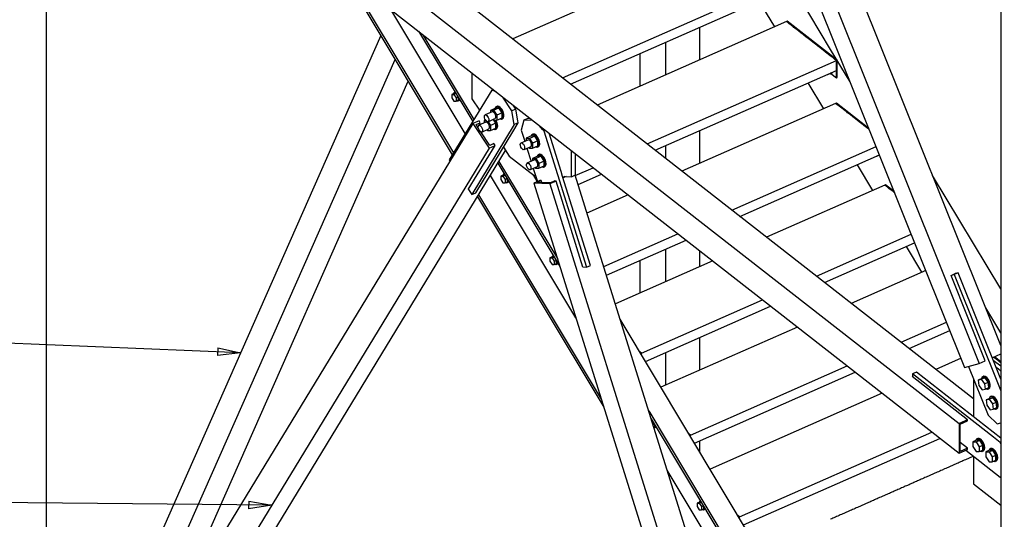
# Paper-space layout 'A0 Advance Steel' of a CAD drawing. Header units: millimetres. Extents: x 292 to 712, y 182 to 776.
# Tile 5 of 61: x 387 to 430, y 358 to 379. Entities that reach past the tile are written whole.
import ezdxf

# ---------------------------------------------------------------- set-up
doc = ezdxf.new("R2010")
doc.units = ezdxf.units.MM
doc.layers.get('0').update_dxf_attribs({"linetype": 'CONTINUOUS'})
for name, color, linetype in [('AS_Belki', 145, 'CONTINUOUS'), ('AS_Blachy', 30, 'CONTINUOUS'), ('AS_Kraty', 9, 'CONTINUOUS'), ('AS_Schody', 253, 'CONTINUOUS'), ('AS_Sruby', 9, 'CONTINUOUS')]:
    doc.layers.add(name, color=color, linetype=linetype)

psp = doc.layouts.new('A0 Advance Steel')

# ---------------------------------------------------------------- hatches: boundary and pattern name
at = {"layer": 'AS_Kraty', "extrusion": (-7.6233e-17, 0.809331, 0.587353)}
h = psp.add_hatch(dxfattribs=at)
h.set_pattern_fill('GRATE', color=9, scale=0.266667, angle=36.926, style=0)
h.set_pattern_definition([(36.926, (-413.03772, -32665.71062), (-0.127166, 0.169209), []), (126.926, (-413.0377, -32665.7106), (-0.676835, -0.50866), [])])
h.paths.add_polyline_path([(-420.442, -32669.107), (-418.36, -32671.879), (-408.596, -32664.541), (-410.678, -32661.769)], flags=0)
h = psp.add_hatch(dxfattribs=at)
h.set_pattern_fill('GRATE', color=9, scale=0.266667, angle=36.926, style=0)
h.set_pattern_definition([(36.926, (-415.16915, -32662.8745), (-0.127166, 0.169209), []), (126.926, (-415.16915, -32662.8745), (-0.676835, -0.50866), [])])
h.paths.add_polyline_path([(-409.596, -32657.435), (-409.556, -32657.655), (-409.513, -32657.707), (-409.484, -32657.684), (-409.577, -32657.421)], flags=0)
h.paths.add_polyline_path([(-409.609, -32657.362), (-409.6, -32657.355)], flags=0)
h.paths.add_polyline_path([(-422.574, -32666.271), (-420.491, -32669.042), (-412.271, -32662.865), (-414.354, -32660.094)], flags=0)
h.paths.add_polyline_path([(-412.016, -32658.337), (-411.295, -32659.296), (-411.282, -32659.286), (-411.282, -32657.785)], flags=0)
h = psp.add_hatch(dxfattribs=at)
h.set_pattern_fill('GRATE', color=9, scale=0.266667, angle=36.926, style=0)
h.set_pattern_definition([(36.926, (-417.30058, -32660.03838), (-0.127166, 0.169209), []), (126.926, (-417.3006, -32660.0384), (-0.676835, -0.50866), [])])
h.paths.add_polyline_path([(-424.32, -32663.145), (-424.053, -32664.279), (-424.024, -32664.341), (-422.623, -32666.206), (-415.947, -32661.189), (-418.03, -32658.418)], flags=0)
h.paths.add_polyline_path([(-415.692, -32656.661), (-413.609, -32659.432), (-411.797, -32658.071), (-412.496, -32654.259)], flags=0)
h = psp.add_hatch(dxfattribs=at)
h.set_pattern_fill('GRATE', color=9, scale=0.266667, angle=36.926, style=0)
h.set_pattern_definition([(36.926, (-419.43202, -32657.20226), (-0.127166, 0.169209), []), (126.926, (-419.432, -32657.2023), (-0.676835, -0.50866), [])])
h.paths.add_polyline_path([(-425.85, -32659.857), (-425.15, -32662.834), (-425.114, -32662.89), (-424.754, -32663.37), (-419.623, -32659.514), (-421.705, -32656.742)], flags=0)
h.paths.add_polyline_path([(-419.367, -32654.985), (-417.285, -32657.757), (-413.03, -32654.559), (-413.218, -32653.533), (-413.236, -32653.463), (-414.072, -32651.089), (-414.11, -32651.034)], flags=0)
h = psp.add_hatch(dxfattribs=at)
h.set_pattern_fill('GRATE', color=9, scale=0.266667, angle=36.926, style=0)
h.set_pattern_definition([(36.926, (-421.56345, -32654.36614), (-0.127166, 0.169209), []), (126.926, (-421.56345, -32654.3661), (-0.676835, -0.50866), [])])
h.paths.add_polyline_path([(-427.38, -32656.57), (-426.513, -32660.254), (-423.298, -32657.838), (-425.381, -32655.067)], flags=0)
h.paths.add_polyline_path([(-423.043, -32653.31), (-420.96, -32656.081), (-415.019, -32651.616), (-416.203, -32648.253), (-416.241, -32648.198)], flags=0)
h = psp.add_hatch(dxfattribs=at)
h.set_pattern_fill('GRATE', color=9, scale=0.266667, angle=36.926, style=0)
h.set_pattern_definition([(36.926, (-423.69489, -32651.53002), (-0.127166, 0.169209), []), (126.926, (-423.6949, -32651.53), (-0.676835, -0.50866), [])])
h.paths.add_polyline_path([(-429.756, -32656.502), (-429.756, -32656.669), (-429.738, -32656.739), (-429.457, -32657.112), (-429.388, -32657.06), (-429.422, -32656.918), (-429.451, -32656.857), (-429.731, -32656.483)], flags=0)
h.paths.add_polyline_path([(-428.575, -32654.113), (-428.575, -32655.447), (-428.569, -32655.526), (-428.369, -32656.377), (-428.323, -32656.426), (-428.177, -32656.4), (-428.044, -32656.966), (-426.974, -32656.162), (-428.536, -32654.084)], flags=0)
h.paths.add_polyline_path([(-426.719, -32651.634), (-424.636, -32654.405), (-417.15, -32648.78), (-418.335, -32645.417), (-418.373, -32645.362)], flags=0)
at = {"layer": 'AS_Kraty', "extrusion": (-3.81165e-17, 0.809331, 0.587353)}
h = psp.add_hatch(dxfattribs=at)
h.set_pattern_fill('GRATE', color=9, scale=0.266667, angle=127.0557, style=0)
h.set_pattern_definition([(127.0557, (-431.33213, -32640.98372), (-0.1689205, -0.1275485), []), (217.0557, (-431.3321, -32640.9837), (0.510194, -0.675682), [])])
h.paths.add_polyline_path([(-428.54, -32652.985), (-419.267, -32646.016), (-419.32, -32645.835), (-420.488, -32642.517), (-420.133, -32642.877), (-420.912, -32641.735), (-420.539, -32641.454), (-429.756, -32629.247), (-429.756, -32649.383), (-428.575, -32651.058), (-428.575, -32652.939)], flags=0)
h.paths.add_polyline_path([(-434.325, -32650.745), (-434.325, -32650.191), (-434.293, -32650.122), (-432.375, -32648.68), (-432.37, -32648.576), (-432.37, -32627.888), (-432.392, -32627.859), (-438.307, -32632.305), (-438.346, -32632.364), (-438.346, -32645.419)], flags=0)
h.paths.add_polyline_path([(-438.346, -32645.419), (-438.346, -32632.364), (-438.361, -32632.345), (-444.649, -32637.071), (-444.641, -32637.082)], flags=0)

# ---------------------------------------------------------------- linework, layer by layer
at = {"color": 0, "linetype": 'ByBlock', "lineweight": -2}
for p, q in [((395.749, 365.042), (395.735, 364.709)), ((396.741, 364.835), (395.735, 364.709)), ((395.749, 365.042), (396.741, 364.835)), ((397.092, 358.386), (397.088, 358.053)), ((397.092, 358.386), (398.09, 358.21)), ((398.09, 358.21), (397.088, 358.053))]:
    psp.add_line(p, q, dxfattribs=at)
at = {"color": 7}
for points in [[(396.741, 364.835), (352.643, 366.648), (335.753, 366.648)], [(398.09, 358.21), (352.648, 358.644), (335.759, 358.644)]]:
    psp.add_lwpolyline(points, dxfattribs=at)
at = {"layer": 'AS_Belki', "linetype": 'Continuous', "ltscale": 0.15}
for p, q in [((429.756, 484.716), (429.756, 310.713)), ((429.756, 365.151), (411.565, 410.557)), ((410.499, 410.087), (428.816, 364.367)), ((409.869, 409.912), (428.186, 364.192)), ((428.575, 362.824), (390.128, 392.871)), ((388.849, 392.307), (427.94, 361.756)), ((388.849, 391.012), (427.94, 360.461)), ((388.312, 344.475), (388.312, 390.599)), ((416.69, 377.565), (416.69, 378.984)), ((402.827, 378.613), (388.572, 346.342)), ((415.197, 378.325), (415.197, 376.906)), ((414.076, 377.83), (414.076, 376.411)), ((390.004, 347.144), (403.448, 377.578)), ((393.585, 353.029), (404.013, 376.635)), ((406.829, 374.793), (387.951, 343.77)), ((407.095, 374.911), (406.829, 374.793)), ((406.829, 374.793), (407.529, 373.722)), ((406.97, 374.745), (407.151, 374.825)), ((407.062, 374.604), (406.97, 374.745)), ((407.038, 374.64), (407.062, 374.678)), ((407.083, 374.714), (407.151, 374.825)), ((407.151, 374.825), (407.095, 374.911)), ((407.558, 373.845), (407.176, 374.43)), ((416.69, 373.07), (416.69, 374.488)), ((406.628, 371.921), (407.795, 373.839)), ((407.529, 373.722), (407.795, 373.839)), ((407.739, 373.925), (407.558, 373.845)), ((407.795, 373.839), (407.739, 373.925)), ((415.197, 373.83), (415.197, 373.279)), ((407.529, 373.722), (388.651, 342.698)), ((389.717, 343.169), (408.25, 373.625)), ((410.826, 372.493), (410.736, 372.453)), ((410.882, 372.491), (410.744, 372.43)), ((429.756, 313.277), (411.27, 372.553)), ((409.74, 372.319), (409.474, 372.202)), ((409.474, 372.202), (428.352, 311.671)), ((410.174, 372.178), (409.474, 372.202)), ((409.796, 372.317), (409.615, 372.237)), ((410.203, 372.218), (409.615, 372.237)), ((409.796, 372.317), (409.74, 372.319)), ((409.823, 372.23), (409.796, 372.317)), ((410.441, 372.296), (410.174, 372.178)), ((410.174, 372.178), (429.052, 311.648)), ((410.385, 372.298), (410.203, 372.218)), ((410.441, 372.296), (410.385, 372.298)), ((411.608, 368.554), (410.441, 372.296)), ((406.639, 371.926), (406.628, 371.921)), ((415.197, 369.335), (415.197, 367.916)), ((416.69, 368.575), (416.69, 369.254)), ((414.076, 368.84), (414.076, 367.421)), ((411.618, 368.559), (411.608, 368.554)), ((427.598, 368.19), (427.779, 368.27)), ((429.082, 364.484), (427.598, 368.19)), ((427.779, 368.27), (427.79, 368.275)), ((427.79, 368.275), (427.79, 368.273)), ((416.69, 364.08), (416.69, 365.498)), ((415.197, 364.84), (415.197, 363.421)), ((429.382, 364.617), (429.756, 364.782)), ((428.186, 364.192), (428.816, 364.367)), ((428.816, 364.367), (429.082, 364.484)), ((425.91, 363.799), (425.921, 363.803)), ((428.313, 361.92), (425.91, 363.799)), ((428.313, 361.92), (427.94, 361.756)), ((427.994, 361.725), (428.313, 361.866)), ((428.313, 361.866), (428.313, 361.92)), ((427.94, 361.756), (427.94, 360.461)), ((427.994, 360.538), (427.994, 361.725)), ((416.69, 360.507), (416.69, 361.003)), ((428.313, 360.679), (427.994, 360.929)), ((427.94, 360.461), (428.313, 360.625)), ((428.313, 360.679), (427.994, 360.538)), ((428.313, 360.625), (428.313, 360.679))]:
    psp.add_line(p, q, dxfattribs=at)
at = {"layer": 'AS_Blachy', "linetype": 'Continuous', "ltscale": 0.15}
for p, q in [((420.483, 379.24), (420.451, 379.225)), ((420.512, 379.178), (420.451, 379.225)), ((422.646, 377.549), (420.483, 379.24)), ((420.569, 379.133), (420.512, 379.178)), ((420.641, 379.077), (420.611, 379.1)), ((420.666, 379.058), (420.641, 379.077)), ((420.765, 378.98), (420.666, 379.058)), ((420.784, 378.965), (420.765, 378.98)), ((420.812, 378.944), (420.784, 378.965)), ((420.881, 378.89), (420.831, 378.929)), ((420.968, 378.822), (420.881, 378.89)), ((420.984, 378.809), (420.968, 378.822)), ((421.089, 378.727), (420.984, 378.809)), ((421.096, 378.722), (421.089, 378.727)), ((421.192, 378.646), (421.096, 378.722)), ((421.276, 378.581), (421.192, 378.646)), ((421.318, 378.548), (421.276, 378.581)), ((421.407, 378.478), (421.318, 378.548)), ((421.432, 378.459), (421.407, 378.478)), ((421.524, 378.387), (421.432, 378.459)), ((421.546, 378.37), (421.524, 378.387)), ((421.589, 378.336), (421.546, 378.37)), ((421.649, 378.29), (421.589, 378.336)), ((421.706, 378.245), (421.649, 378.29)), ((421.774, 378.191), (421.706, 378.245)), ((421.837, 378.142), (421.774, 378.191)), ((421.853, 378.13), (421.837, 378.142)), ((421.9, 378.093), (421.877, 378.111)), ((422.003, 378.013), (421.9, 378.093)), ((422.02, 377.999), (422.003, 378.013)), ((422.105, 377.933), (422.02, 377.999)), ((422.146, 377.901), (422.105, 377.933)), ((422.334, 377.754), (422.146, 377.901)), ((422.433, 377.676), (422.334, 377.754)), ((422.474, 377.645), (422.433, 377.676)), ((422.514, 377.613), (422.474, 377.645)), ((422.553, 377.583), (422.514, 377.613)), ((422.614, 377.535), (422.553, 377.583)), ((422.614, 377.535), (422.646, 377.549)), ((422.646, 376.794), (422.646, 377.549)), ((406.786, 376.994), (406.786, 375.864)), ((422.379, 376.963), (422.614, 376.78)), ((422.614, 376.78), (422.614, 377.103)), ((422.614, 376.78), (422.646, 376.794)), ((407.646, 376.248), (405.799, 373.212)), ((407.706, 376.275), (407.646, 376.248)), ((407.7, 376.227), (407.646, 376.248)), ((407.836, 376.173), (407.7, 376.227)), ((408.518, 375.347), (408.126, 375.946)), ((406.786, 375.864), (407.111, 375.368)), ((408.688, 375.422), (408.576, 375.595)), ((422.614, 375.685), (422.582, 375.671)), ((422.797, 375.503), (422.582, 375.671)), ((424.022, 374.585), (422.614, 375.685)), ((423.099, 375.267), (422.797, 375.503)), ((408.688, 375.422), (408.518, 375.347)), ((408.627, 374.748), (408.518, 375.347)), ((408.781, 374.911), (408.688, 375.422)), ((423.115, 375.255), (423.099, 375.267)), ((423.221, 375.172), (423.115, 375.255)), ((423.227, 375.167), (423.221, 375.172)), ((423.323, 375.092), (423.227, 375.167)), ((423.407, 375.027), (423.323, 375.092)), ((423.449, 374.994), (423.407, 375.027)), ((408.627, 374.748), (406.779, 371.712)), ((408.556, 374.427), (408.797, 374.824)), ((408.797, 374.824), (408.627, 374.748)), ((408.797, 374.824), (408.781, 374.911)), ((409.039, 374.94), (408.93, 374.511)), ((409.21, 375.015), (409.039, 374.94)), ((409.431, 374.927), (409.039, 374.94)), ((409.322, 375.011), (409.21, 375.015)), ((409.857, 374.541), (409.721, 374.7)), ((423.539, 374.924), (423.449, 374.994)), ((423.552, 374.914), (423.539, 374.924)), ((423.655, 374.833), (423.552, 374.914)), ((423.678, 374.815), (423.655, 374.833)), ((423.721, 374.782), (423.678, 374.815)), ((423.78, 374.735), (423.721, 374.782)), ((423.845, 374.685), (423.78, 374.735)), ((423.906, 374.637), (423.845, 374.685)), ((423.969, 374.588), (423.906, 374.637)), ((406.95, 371.787), (408.556, 374.427)), ((408.93, 374.511), (409.083, 374.022)), ((409.911, 374.479), (409.857, 374.541)), ((409.97, 374.505), (409.911, 374.479)), ((409.911, 374.479), (411.758, 368.554)), ((410.657, 372.708), (410.137, 374.375)), ((423.984, 374.576), (423.969, 374.588)), ((424.035, 374.536), (424.008, 374.557)), ((424.045, 374.528), (424.035, 374.536)), ((408.155, 373.769), (408.408, 373.382)), ((408.408, 373.382), (409.49, 372.537)), ((409.177, 373.719), (409.355, 373.149)), ((411.112, 372.483), (411.112, 373.613)), ((411.282, 372.558), (411.282, 373.48)), ((405.799, 373.212), (405.834, 373.158)), ((409.45, 372.845), (409.629, 372.27)), ((409.49, 372.537), (409.547, 372.535)), ((410.723, 372.496), (410.657, 372.708)), ((411.929, 368.629), (410.723, 372.496)), ((410.723, 372.496), (411.112, 372.483)), ((411.112, 372.483), (411.282, 372.558)), ((424.746, 372.131), (424.714, 372.117)), ((424.929, 371.949), (424.714, 372.117)), ((425.124, 371.836), (424.746, 372.131)), ((406.635, 371.932), (406.779, 371.712)), ((406.779, 371.712), (406.95, 371.787)), ((425.147, 371.779), (424.929, 371.949)), ((411.758, 368.554), (411.929, 368.629)), ((411.606, 368.559), (411.758, 368.554)), ((427.734, 368.23), (427.608, 368.195)), ((427.905, 368.305), (427.734, 368.23)), ((427.734, 368.23), (429.756, 363.183)), ((427.905, 368.305), (427.779, 368.27)), ((429.756, 363.684), (427.905, 368.305)), ((414.15, 364.809), (414.074, 364.868)), ((414.118, 364.795), (414.15, 364.809)), ((414.15, 364.741), (414.15, 364.809)), ((429.756, 364.244), (429.429, 364.5)), ((429.616, 364.509), (429.444, 364.644)), ((429.756, 364.438), (429.476, 364.658)), ((429.621, 364.505), (429.616, 364.509)), ((429.718, 364.429), (429.621, 364.505)), ((429.756, 364.399), (429.718, 364.429)), ((426.091, 363.986), (425.921, 363.911)), ((429.445, 361.157), (425.921, 363.911)), ((425.921, 363.911), (425.921, 363.79)), ((429.756, 361.122), (426.091, 363.986)), ((428.354, 364.239), (429.203, 362.118)), ((429.654, 364.116), (429.551, 364.196)), ((429.756, 364.036), (429.654, 364.116)), ((428.575, 363.687), (428.575, 362.046)), ((429.203, 362.118), (429.597, 361.746)), ((429.597, 361.746), (429.756, 361.791)), ((416.282, 361.255), (416.205, 361.314)), ((416.25, 361.241), (416.282, 361.255)), ((416.282, 361.187), (416.282, 361.255)), ((429.726, 360.937), (429.445, 361.157)), ((429.726, 360.937), (429.756, 360.951)), ((429.756, 360.873), (429.726, 360.937)), ((428.236, 360.591), (429.726, 359.427)), ((428.575, 360.326), (428.575, 359.132)), ((429.726, 359.427), (429.756, 359.444)), ((429.726, 359.427), (429.756, 359.44)), ((428.575, 359.132), (429.756, 358.209)), ((418.413, 357.7), (418.337, 357.76)), ((418.381, 357.686), (418.413, 357.7)), ((418.413, 357.633), (418.413, 357.7))]:
    psp.add_line(p, q, dxfattribs=at)
at = {"layer": 'AS_Kraty', "linetype": 'Continuous', "ltscale": 0.15}
for p, q in [((418.32, 382.78), (408.556, 378.47)), ((410.719, 376.779), (420.482, 381.089)), ((411.071, 376.504), (420.482, 380.658)), ((420.451, 379.225), (412.231, 375.597)), ((420.491, 379.194), (420.451, 379.225)), ((420.531, 379.163), (420.491, 379.194)), ((420.611, 379.1), (420.531, 379.163)), ((420.651, 379.069), (420.611, 379.1)), ((420.731, 379.006), (420.651, 379.069)), ((420.771, 378.975), (420.731, 379.006)), ((420.812, 378.944), (420.771, 378.975)), ((420.852, 378.912), (420.812, 378.944)), ((420.932, 378.85), (420.852, 378.912)), ((420.972, 378.819), (420.932, 378.85)), ((421.012, 378.787), (420.972, 378.819)), ((421.052, 378.756), (421.012, 378.787)), ((421.092, 378.725), (421.052, 378.756)), ((421.172, 378.662), (421.092, 378.725)), ((421.212, 378.631), (421.172, 378.662)), ((421.252, 378.599), (421.212, 378.631)), ((421.292, 378.568), (421.252, 378.599)), ((421.372, 378.506), (421.292, 378.568)), ((421.412, 378.474), (421.372, 378.506)), ((421.452, 378.443), (421.412, 378.474)), ((421.492, 378.412), (421.452, 378.443)), ((421.532, 378.38), (421.492, 378.412)), ((421.573, 378.349), (421.532, 378.38)), ((421.613, 378.318), (421.573, 378.349)), ((421.653, 378.286), (421.613, 378.318)), ((421.693, 378.255), (421.653, 378.286)), ((421.733, 378.224), (421.693, 378.255)), ((421.813, 378.161), (421.733, 378.224)), ((421.853, 378.13), (421.813, 378.161)), ((421.893, 378.099), (421.853, 378.13)), ((421.933, 378.067), (421.893, 378.099)), ((422.013, 378.005), (421.933, 378.067)), ((422.053, 377.973), (422.013, 378.005)), ((422.133, 377.911), (422.053, 377.973)), ((422.173, 377.879), (422.133, 377.911)), ((422.213, 377.848), (422.173, 377.879)), ((422.253, 377.817), (422.213, 377.848)), ((422.334, 377.754), (422.253, 377.817)), ((422.374, 377.723), (422.334, 377.754)), ((422.414, 377.692), (422.374, 377.723)), ((422.433, 377.676), (422.414, 377.692)), ((422.494, 377.629), (422.454, 377.66)), ((422.534, 377.598), (422.494, 377.629)), ((422.574, 377.566), (422.534, 377.598)), ((414.394, 373.907), (422.614, 377.535)), ((422.614, 377.535), (422.574, 377.566)), ((422.614, 377.103), (422.614, 377.535)), ((414.747, 373.631), (422.614, 377.103)), ((422.582, 375.671), (415.907, 372.725)), ((422.663, 375.609), (422.582, 375.671)), ((422.703, 375.577), (422.663, 375.609)), ((422.743, 375.546), (422.703, 375.577)), ((422.783, 375.515), (422.743, 375.546)), ((422.863, 375.452), (422.783, 375.515)), ((422.903, 375.421), (422.863, 375.452)), ((422.943, 375.389), (422.903, 375.421)), ((422.983, 375.358), (422.943, 375.389)), ((423.023, 375.327), (422.983, 375.358)), ((423.063, 375.296), (423.023, 375.327)), ((423.103, 375.264), (423.063, 375.296)), ((423.143, 375.233), (423.103, 375.264)), ((423.183, 375.202), (423.143, 375.233)), ((423.223, 375.17), (423.183, 375.202)), ((423.303, 375.108), (423.223, 375.17)), ((423.343, 375.076), (423.303, 375.108)), ((423.384, 375.045), (423.343, 375.076)), ((423.424, 375.014), (423.384, 375.045)), ((423.504, 374.951), (423.424, 375.014)), ((423.544, 374.92), (423.504, 374.951)), ((423.584, 374.889), (423.544, 374.92)), ((423.624, 374.857), (423.584, 374.889)), ((423.664, 374.826), (423.624, 374.857)), ((423.704, 374.795), (423.664, 374.826)), ((423.744, 374.763), (423.704, 374.795)), ((423.824, 374.701), (423.744, 374.763)), ((423.864, 374.67), (423.824, 374.701)), ((423.944, 374.607), (423.864, 374.67)), ((423.984, 374.576), (423.944, 374.607)), ((424.024, 374.544), (423.984, 374.576)), ((424.045, 374.528), (424.024, 374.544)), ((418.07, 371.034), (424.337, 373.8)), ((418.423, 370.758), (424.484, 373.434)), ((411.277, 372.531), (412.056, 372.875)), ((411.395, 372.151), (412.409, 372.599)), ((424.714, 372.117), (419.582, 369.852)), ((424.794, 372.054), (424.714, 372.117)), ((424.834, 372.023), (424.794, 372.054)), ((413.569, 371.693), (411.784, 370.905)), ((424.874, 371.992), (424.834, 372.023)), ((424.914, 371.96), (424.874, 371.992)), ((424.994, 371.898), (424.914, 371.96)), ((425.034, 371.867), (424.994, 371.898)), ((425.074, 371.835), (425.034, 371.867)), ((425.114, 371.804), (425.074, 371.835)), ((425.147, 371.779), (425.114, 371.804)), ((412.509, 368.58), (415.732, 370.002)), ((421.745, 368.162), (425.867, 369.981)), ((412.627, 368.2), (416.085, 369.726)), ((422.098, 367.886), (426.014, 369.614)), ((417.245, 368.82), (413.016, 366.953)), ((426.497, 368.409), (423.258, 366.979)), ((414.15, 364.809), (419.407, 367.13)), ((414.323, 364.454), (419.76, 366.854)), ((425.421, 365.289), (427.397, 366.161)), ((420.92, 365.947), (414.995, 363.332)), ((425.774, 365.013), (427.544, 365.794)), ((414.074, 364.868), (414.09, 364.856)), ((414.09, 364.856), (414.11, 364.84)), ((414.11, 364.84), (414.15, 364.809)), ((428.027, 364.589), (426.934, 364.107)), ((429.497, 364.602), (429.457, 364.633)), ((429.538, 364.57), (429.497, 364.602)), ((429.578, 364.539), (429.538, 364.57)), ((429.618, 364.508), (429.578, 364.539)), ((429.698, 364.445), (429.618, 364.508)), ((429.738, 364.414), (429.698, 364.445)), ((429.756, 364.399), (429.738, 364.414)), ((416.282, 361.255), (423.083, 364.257)), ((416.454, 360.899), (423.436, 363.981)), ((424.596, 363.075), (417.127, 359.778)), ((418.413, 357.7), (426.759, 361.384)), ((416.205, 361.314), (416.229, 361.296)), ((416.229, 361.296), (416.241, 361.286)), ((416.241, 361.286), (416.282, 361.255)), ((418.586, 357.345), (427.112, 361.108)), ((427.954, 360.062), (427.9, 360.038)), ((428.007, 360.085), (427.954, 360.062)), ((428.06, 360.109), (428.007, 360.085)), ((428.113, 360.132), (428.06, 360.109)), ((428.167, 360.156), (428.113, 360.132)), ((428.22, 360.179), (428.167, 360.156)), ((428.273, 360.203), (428.22, 360.179)), ((428.327, 360.226), (428.273, 360.203)), ((428.38, 360.25), (428.327, 360.226)), ((428.433, 360.273), (428.38, 360.25)), ((428.487, 360.297), (428.433, 360.273)), ((428.54, 360.321), (428.487, 360.297)), ((428.567, 360.332), (428.54, 360.321)), ((426.994, 359.638), (426.941, 359.615)), ((427.048, 359.662), (426.994, 359.638)), ((427.101, 359.685), (427.048, 359.662)), ((427.154, 359.709), (427.101, 359.685)), ((427.207, 359.732), (427.154, 359.709)), ((427.314, 359.779), (427.207, 359.732)), ((427.367, 359.803), (427.314, 359.779)), ((427.421, 359.826), (427.367, 359.803)), ((427.474, 359.85), (427.421, 359.826)), ((427.527, 359.874), (427.474, 359.85)), ((427.581, 359.897), (427.527, 359.874)), ((427.634, 359.921), (427.581, 359.897)), ((427.687, 359.944), (427.634, 359.921)), ((427.74, 359.968), (427.687, 359.944)), ((427.794, 359.991), (427.74, 359.968)), ((427.847, 360.015), (427.794, 359.991)), ((427.9, 360.038), (427.847, 360.015)), ((426.035, 359.215), (425.982, 359.191)), ((426.088, 359.238), (426.035, 359.215)), ((426.142, 359.262), (426.088, 359.238)), ((426.248, 359.309), (426.142, 359.262)), ((426.301, 359.332), (426.248, 359.309)), ((426.355, 359.356), (426.301, 359.332)), ((426.408, 359.38), (426.355, 359.356)), ((426.461, 359.403), (426.408, 359.38)), ((426.515, 359.427), (426.461, 359.403)), ((426.568, 359.45), (426.515, 359.427)), ((426.621, 359.474), (426.568, 359.45)), ((426.675, 359.497), (426.621, 359.474)), ((426.728, 359.521), (426.675, 359.497)), ((426.781, 359.544), (426.728, 359.521)), ((426.834, 359.568), (426.781, 359.544)), ((426.888, 359.591), (426.834, 359.568)), ((426.941, 359.615), (426.888, 359.591)), ((425.076, 358.791), (425.022, 358.768)), ((425.129, 358.815), (425.076, 358.791)), ((425.182, 358.838), (425.129, 358.815)), ((425.236, 358.862), (425.182, 358.838)), ((425.289, 358.886), (425.236, 358.862)), ((425.342, 358.909), (425.289, 358.886)), ((425.395, 358.933), (425.342, 358.909)), ((425.449, 358.956), (425.395, 358.933)), ((425.502, 358.98), (425.449, 358.956)), ((425.555, 359.003), (425.502, 358.98)), ((425.609, 359.027), (425.555, 359.003)), ((425.662, 359.05), (425.609, 359.027)), ((425.769, 359.097), (425.662, 359.05)), ((425.822, 359.121), (425.769, 359.097)), ((425.875, 359.144), (425.822, 359.121)), ((425.928, 359.168), (425.875, 359.144)), ((425.982, 359.191), (425.928, 359.168)), ((424.063, 358.344), (424.01, 358.321)), ((424.116, 358.368), (424.063, 358.344)), ((424.17, 358.391), (424.116, 358.368)), ((424.223, 358.415), (424.17, 358.391)), ((424.276, 358.439), (424.223, 358.415)), ((424.33, 358.462), (424.276, 358.439)), ((424.383, 358.486), (424.33, 358.462)), ((424.436, 358.509), (424.383, 358.486)), ((424.489, 358.533), (424.436, 358.509)), ((424.543, 358.556), (424.489, 358.533)), ((424.596, 358.58), (424.543, 358.556)), ((424.703, 358.627), (424.596, 358.58)), ((424.756, 358.65), (424.703, 358.627)), ((424.809, 358.674), (424.756, 358.65)), ((424.863, 358.697), (424.809, 358.674)), ((424.916, 358.721), (424.863, 358.697)), ((424.969, 358.744), (424.916, 358.721)), ((425.022, 358.768), (424.969, 358.744)), ((423.104, 357.921), (423.051, 357.897)), ((423.157, 357.945), (423.104, 357.921)), ((423.21, 357.968), (423.157, 357.945)), ((423.264, 357.992), (423.21, 357.968)), ((423.317, 358.015), (423.264, 357.992)), ((423.37, 358.039), (423.317, 358.015)), ((423.424, 358.062), (423.37, 358.039)), ((423.477, 358.086), (423.424, 358.062)), ((423.53, 358.109), (423.477, 358.086)), ((423.583, 358.133), (423.53, 358.109)), ((423.637, 358.156), (423.583, 358.133)), ((423.69, 358.18), (423.637, 358.156)), ((423.743, 358.203), (423.69, 358.18)), ((423.797, 358.227), (423.743, 358.203)), ((423.85, 358.25), (423.797, 358.227)), ((423.903, 358.274), (423.85, 358.25)), ((423.957, 358.297), (423.903, 358.274)), ((424.01, 358.321), (423.957, 358.297)), ((418.337, 357.76), (418.36, 357.742)), ((418.36, 357.742), (418.373, 357.732)), ((418.373, 357.732), (418.413, 357.7)), ((422.411, 357.615), (422.358, 357.592)), ((422.464, 357.639), (422.411, 357.615)), ((422.571, 357.686), (422.464, 357.639)), ((422.624, 357.709), (422.571, 357.686)), ((422.677, 357.733), (422.624, 357.709)), ((422.731, 357.756), (422.677, 357.733)), ((422.784, 357.78), (422.731, 357.756)), ((422.837, 357.803), (422.784, 357.78)), ((422.891, 357.827), (422.837, 357.803)), ((422.944, 357.85), (422.891, 357.827)), ((423.051, 357.897), (422.944, 357.85))]:
    psp.add_line(p, q, dxfattribs=at)
at = {"layer": 'AS_Schody', "linetype": 'Continuous', "ltscale": 0.15}
for p, q in [((401.162, 381.389), (405.933, 373.433)), ((401.352, 381.241), (405.984, 373.516)), ((422.365, 378.017), (420.514, 381.103)), ((406.497, 374.359), (403.267, 379.744)), ((419.249, 380.113), (419.922, 378.992)), ((404.471, 378.803), (406.819, 374.888)), ((404.661, 378.655), (406.869, 374.971)), ((423.215, 376.6), (422.365, 378.017)), ((421.381, 376.559), (422.053, 375.438)), ((407.91, 373.068), (410.605, 368.574)), ((407.961, 373.151), (410.496, 368.924)), ((423.512, 373.005), (424.185, 371.883)), ((411.298, 366.352), (407.588, 372.538)), ((409.622, 372.291), (409.463, 372.558)), ((429.756, 367.603), (426.796, 372.54)), ((407.025, 371.612), (412.51, 362.466)), ((407.076, 371.696), (412.401, 362.815)), ((425.644, 369.451), (426.316, 368.329)), ((429.756, 365.693), (429.102, 366.783)), ((420.795, 353.661), (413.225, 366.284)), ((414.466, 362.303), (420.094, 352.92)), ((414.576, 361.953), (420.062, 352.804)), ((420.354, 351.251), (415.269, 359.731))]:
    psp.add_line(p, q, dxfattribs=at)
at = {"layer": 'AS_Sruby', "linetype": 'Continuous', "ltscale": 0.15}
for p, q in [((422.226, 376.932), (422.237, 376.932)), ((422.237, 376.932), (422.394, 377.002)), ((422.237, 376.937), (422.237, 376.932)), ((422.387, 376.966), (422.418, 376.98)), ((422.394, 377.002), (422.394, 377.007)), ((406.016, 376.108), (405.909, 376.061)), ((405.909, 376.061), (406.002, 376.061)), ((405.909, 376.061), (405.909, 375.917)), ((405.909, 375.917), (406.002, 375.772)), ((406.002, 376.061), (406.092, 376.1)), ((406.002, 376.061), (406.095, 375.916)), ((406.087, 376.108), (406.016, 376.108)), ((406.056, 376.158), (406.024, 376.144)), ((406.095, 375.916), (406.18, 375.954)), ((406.095, 375.916), (406.095, 375.772)), ((406.201, 375.819), (406.201, 375.918)), ((406.002, 375.772), (406.095, 375.772)), ((406.095, 375.772), (406.201, 375.819)), ((406.194, 375.783), (406.226, 375.797)), ((407.819, 375.468), (407.59, 375.367)), ((407.726, 375.37), (407.955, 375.471)), ((407.955, 375.471), (407.819, 375.468)), ((407.891, 375.546), (407.848, 375.527)), ((408.094, 375.259), (407.955, 375.471)), ((407.669, 375.303), (407.365, 375.169)), ((407.59, 375.367), (407.726, 375.37)), ((407.59, 375.367), (407.591, 375.269)), ((407.726, 375.37), (407.865, 375.158)), ((408.094, 375.259), (407.865, 375.158)), ((407.865, 375.158), (407.867, 374.943)), ((407.867, 374.943), (408.096, 375.044)), ((408.096, 375.044), (408.094, 375.259)), ((407.397, 374.855), (407.093, 374.721)), ((407.377, 374.945), (407.318, 374.919)), ((407.318, 374.919), (407.397, 374.921)), ((407.318, 374.919), (407.319, 374.821)), ((407.485, 374.872), (407.788, 375.007)), ((407.486, 374.873), (407.592, 374.711)), ((407.821, 374.812), (407.592, 374.711)), ((407.592, 374.711), (407.595, 374.495)), ((407.595, 374.495), (407.824, 374.596)), ((407.71, 374.972), (407.731, 374.939)), ((407.731, 374.939), (407.867, 374.943)), ((407.821, 374.812), (407.738, 374.939)), ((407.824, 374.596), (407.821, 374.812)), ((408.067, 374.984), (408.11, 375.003)), ((407.212, 374.425), (407.516, 374.559)), ((407.438, 374.524), (407.459, 374.492)), ((407.459, 374.492), (407.595, 374.495)), ((407.795, 374.537), (407.838, 374.556)), ((409.378, 374.256), (409.149, 374.154)), ((409.516, 374.251), (409.287, 374.15)), ((409.516, 374.251), (409.378, 374.256)), ((409.442, 374.329), (409.4, 374.31)), ((409.652, 374.035), (409.516, 374.251)), ((409.209, 374.078), (408.906, 373.944)), ((409.056, 373.665), (409.36, 373.799)), ((409.149, 374.154), (409.148, 374.051)), ((409.149, 374.154), (409.287, 374.15)), ((409.264, 373.757), (409.282, 373.727)), ((409.287, 374.15), (409.423, 373.934)), ((409.423, 373.934), (409.421, 373.723)), ((409.421, 373.723), (409.65, 373.824)), ((409.652, 374.035), (409.423, 373.934)), ((409.628, 373.77), (409.67, 373.788)), ((409.65, 373.824), (409.652, 374.035)), ((409.282, 373.727), (409.421, 373.723)), ((409.65, 373.382), (409.421, 373.281)), ((409.789, 373.378), (409.56, 373.277)), ((409.789, 373.378), (409.65, 373.382)), ((409.715, 373.456), (409.672, 373.437)), ((409.925, 373.162), (409.789, 373.378)), ((424.358, 373.378), (424.368, 373.378)), ((424.368, 373.378), (424.485, 373.43)), ((424.368, 373.383), (424.368, 373.378)), ((409.482, 373.205), (409.178, 373.071)), ((409.329, 372.792), (409.632, 372.926)), ((409.421, 373.281), (409.42, 373.177)), ((409.421, 373.281), (409.56, 373.277)), ((409.536, 372.884), (409.554, 372.854)), ((409.56, 373.277), (409.695, 373.061)), ((409.695, 373.061), (409.693, 372.85)), ((409.693, 372.85), (409.922, 372.951)), ((409.925, 373.162), (409.695, 373.061)), ((409.9, 372.896), (409.943, 372.915)), ((409.922, 372.951), (409.925, 373.162)), ((408.147, 372.554), (408.041, 372.507)), ((408.041, 372.507), (408.134, 372.506)), ((408.041, 372.507), (408.041, 372.362)), ((408.134, 372.506), (408.223, 372.546)), ((408.134, 372.506), (408.226, 372.362)), ((408.219, 372.554), (408.147, 372.554)), ((408.187, 372.604), (408.155, 372.59)), ((409.554, 372.854), (409.693, 372.85)), ((408.041, 372.362), (408.134, 372.218)), ((408.134, 372.218), (408.226, 372.217)), ((408.226, 372.362), (408.311, 372.399)), ((408.226, 372.362), (408.226, 372.217)), ((408.226, 372.217), (408.333, 372.264)), ((408.325, 372.228), (408.357, 372.242)), ((408.333, 372.264), (408.333, 372.363)), ((410.319, 369.05), (410.287, 369.036)), ((410.279, 369), (410.172, 368.953)), ((410.172, 368.953), (410.265, 368.952)), ((410.172, 368.953), (410.172, 368.808)), ((410.172, 368.808), (410.265, 368.664)), ((410.265, 368.952), (410.355, 368.992)), ((410.265, 368.952), (410.358, 368.808)), ((410.265, 368.664), (410.358, 368.663)), ((410.35, 368.999), (410.279, 369)), ((410.358, 368.808), (410.443, 368.845)), ((410.358, 368.808), (410.358, 368.663)), ((410.358, 368.663), (410.464, 368.71)), ((410.456, 368.674), (410.488, 368.688)), ((410.464, 368.71), (410.464, 368.809)), ((428.933, 363.715), (428.773, 363.644)), ((428.773, 363.644), (428.899, 363.679)), ((428.773, 363.644), (428.796, 363.413)), ((428.899, 363.679), (429.059, 363.749)), ((428.899, 363.679), (429.048, 363.482)), ((429.059, 363.749), (428.933, 363.715)), ((429.016, 363.809), (428.973, 363.79)), ((429.048, 363.482), (429.208, 363.553)), ((429.048, 363.482), (429.071, 363.251)), ((429.208, 363.553), (429.059, 363.749)), ((429.231, 363.322), (429.208, 363.553)), ((428.796, 363.413), (428.945, 363.216)), ((428.945, 363.216), (429.071, 363.251)), ((429.071, 363.251), (429.231, 363.322)), ((429.191, 363.246), (429.233, 363.265)), ((429.28, 362.85), (429.12, 362.779)), ((429.12, 362.779), (429.246, 362.814)), ((429.12, 362.779), (429.143, 362.548)), ((429.246, 362.814), (429.406, 362.885)), ((429.246, 362.814), (429.394, 362.618)), ((429.406, 362.885), (429.28, 362.85)), ((429.362, 362.944), (429.319, 362.925)), ((429.394, 362.618), (429.554, 362.688)), ((429.554, 362.688), (429.406, 362.885)), ((429.577, 362.457), (429.554, 362.688)), ((429.143, 362.548), (429.291, 362.352)), ((429.291, 362.352), (429.417, 362.386)), ((429.394, 362.618), (429.417, 362.386)), ((429.417, 362.386), (429.577, 362.457)), ((429.537, 362.382), (429.58, 362.4)), ((414.581, 361.941), (414.58, 361.941)), ((414.613, 361.891), (414.595, 361.891)), ((414.6, 361.876), (414.618, 361.883)), ((414.651, 361.712), (414.706, 361.737)), ((414.69, 361.585), (414.727, 361.602)), ((414.719, 361.566), (414.751, 361.58)), ((414.727, 361.602), (414.727, 361.701)), ((428.703, 361.037), (428.543, 360.966)), ((428.543, 360.966), (428.682, 360.966)), ((428.543, 360.966), (428.543, 360.751)), ((428.682, 360.966), (428.842, 361.036)), ((428.682, 360.966), (428.821, 360.749)), ((428.842, 361.036), (428.703, 361.037)), ((428.76, 361.105), (428.717, 361.086)), ((428.981, 360.82), (428.842, 361.036)), ((428.543, 360.751), (428.682, 360.534)), ((428.682, 360.534), (428.821, 360.534)), ((428.821, 360.749), (428.981, 360.82)), ((428.821, 360.749), (428.821, 360.534)), ((428.821, 360.534), (428.981, 360.604)), ((428.967, 360.555), (429.009, 360.574)), ((428.981, 360.604), (428.981, 360.82)), ((429.264, 360.599), (429.104, 360.528)), ((429.104, 360.528), (429.243, 360.527)), ((429.104, 360.528), (429.104, 360.312)), ((429.243, 360.527), (429.403, 360.598)), ((429.243, 360.527), (429.382, 360.311)), ((429.403, 360.598), (429.264, 360.599)), ((429.321, 360.666), (429.278, 360.648)), ((429.541, 360.382), (429.403, 360.598)), ((429.104, 360.312), (429.243, 360.096)), ((429.243, 360.096), (429.382, 360.096)), ((429.382, 360.311), (429.541, 360.382)), ((429.382, 360.311), (429.382, 360.096)), ((429.382, 360.096), (429.541, 360.166)), ((429.527, 360.117), (429.57, 360.136)), ((429.541, 360.166), (429.541, 360.382)), ((416.713, 358.387), (416.681, 358.373)), ((416.673, 358.337), (416.566, 358.29)), ((416.566, 358.29), (416.659, 358.289)), ((416.566, 358.29), (416.566, 358.145)), ((416.566, 358.145), (416.659, 358.001)), ((416.659, 358.289), (416.749, 358.329)), ((416.659, 358.289), (416.752, 358.145)), ((416.659, 358.001), (416.752, 358)), ((416.745, 358.337), (416.673, 358.337)), ((416.752, 358.145), (416.837, 358.182)), ((416.752, 358.145), (416.752, 358)), ((416.752, 358), (416.859, 358.048)), ((416.851, 358.011), (416.883, 358.025)), ((416.859, 358.048), (416.859, 358.146))]:
    psp.add_line(p, q, dxfattribs=at)
at = {"layer": 'AS_Sruby', "linetype": 'Continuous', "ltscale": 0.15, "extrusion": (-0.799412, -0.352872, 0.486233)}
for centre in [(-178.556, 254.868, -458.034), (-178.256, 254.659, -457.659), (-176.815, 255.321, -458.849), (-175.906, 255.271, -458.759)]:
    psp.add_circle(centre, 0.16, dxfattribs=at)
for centre, radius, start, end in [((-174.493, 261.903, -470.677), 0.2, 328.2341, 33.8093), ((-174.493, 261.92, -470.708), 0.2, 2.766, 33.8094), ((-179.95, 254.468, -457.315), 0.2, 160.266, 211.437), ((-179.95, 254.485, -457.346), 0.2, 182.0718, 182.766), ((-179.95, 254.468, -457.315), 0.2, 328.2342, 48.6786), ((-179.95, 254.485, -457.346), 0.2, 2.766, 26.8097), ((-178.556, 255.151, -458.544), 0.293, 328.8043, 211.4358), ((-178.556, 255.174, -458.584), 0.293, 356.2123, 176.2123), ((-178.556, 255.03, -458.325), 0.16, 356.2123, 176.2123), ((-178.256, 254.821, -457.949), 0.16, 356.2123, 176.2123), ((-178.256, 254.942, -458.168), 0.293, 328.8043, 106.7472), ((-178.256, 254.965, -458.209), 0.293, 356.2123, 102.7096), ((-176.815, 255.605, -459.358), 0.293, 329.8338, 210.4347), ((-176.815, 255.627, -459.399), 0.293, 358.0697, 178.0697), ((-176.815, 255.483, -459.139), 0.16, 9.3197, 189.3197), ((-175.906, 255.554, -459.268), 0.293, 329.8339, 210.4347), ((-175.906, 255.577, -459.309), 0.293, 358.0697, 178.0697), ((-170.381, 262.153, -471.127), 0.2, 328.2342, 348.7911), ((-175.906, 255.433, -459.049), 0.16, 9.3197, 189.3197), ((-175.837, 254.718, -457.765), 0.2, 160.266, 211.4371), ((-175.837, 254.735, -457.795), 0.2, 182.0718, 182.766), ((-175.837, 254.718, -457.765), 0.2, 328.2342, 48.6785), ((-175.837, 254.735, -457.795), 0.2, 2.766, 26.8096), ((-171.725, 254.968, -458.214), 0.2, 160.266, 211.4371), ((-171.725, 254.985, -458.245), 0.2, 182.0719, 182.766), ((-171.725, 254.968, -458.214), 0.2, 328.2341, 48.6786), ((-171.725, 254.985, -458.245), 0.2, 2.766, 26.8096), ((-159.287, 262.243, -471.288), 0.293, 325.111, 214.8016), ((-159.287, 262.266, -471.329), 0.293, 355.9233, 175.9233), ((-158.356, 262.227, -471.26), 0.293, 325.111, 214.8016), ((-158.356, 262.25, -471.301), 0.293, 355.9233, 175.9233), ((-163.501, 255.486, -459.144), 0.2, 182.0718, 182.766), ((-163.501, 255.486, -459.144), 0.2, 2.766, 26.8097), ((-156.916, 261.607, -470.145), 0.293, 330.082, 209.6251), ((-156.916, 261.629, -470.186), 0.293, 2.766, 182.766), ((-156.289, 261.77, -470.438), 0.293, 330.0819, 209.6251), ((-156.289, 261.793, -470.479), 0.293, 2.766, 182.766), ((-159.388, 255.719, -459.564), 0.2, 160.266, 211.4371), ((-159.388, 255.736, -459.594), 0.2, 182.0719, 182.766), ((-159.388, 255.719, -459.564), 0.2, 328.234, 48.6786), ((-159.388, 255.736, -459.594), 0.2, 2.766, 26.8097)]:
    psp.add_arc(centre, radius, start, end, dxfattribs=at)
at = {"layer": 'AS_Sruby', "linetype": 'Continuous', "ltscale": 0.15, "extrusion": (0.799412, 0.352872, -0.486233)}
for start, end in [(16.3412, 19.734), (131.3214, 190.025)]:
    psp.add_arc((163.501, 255.469, 459.114), 0.2, start, end, dxfattribs=at)

doc.saveas('drawing.dxf')
